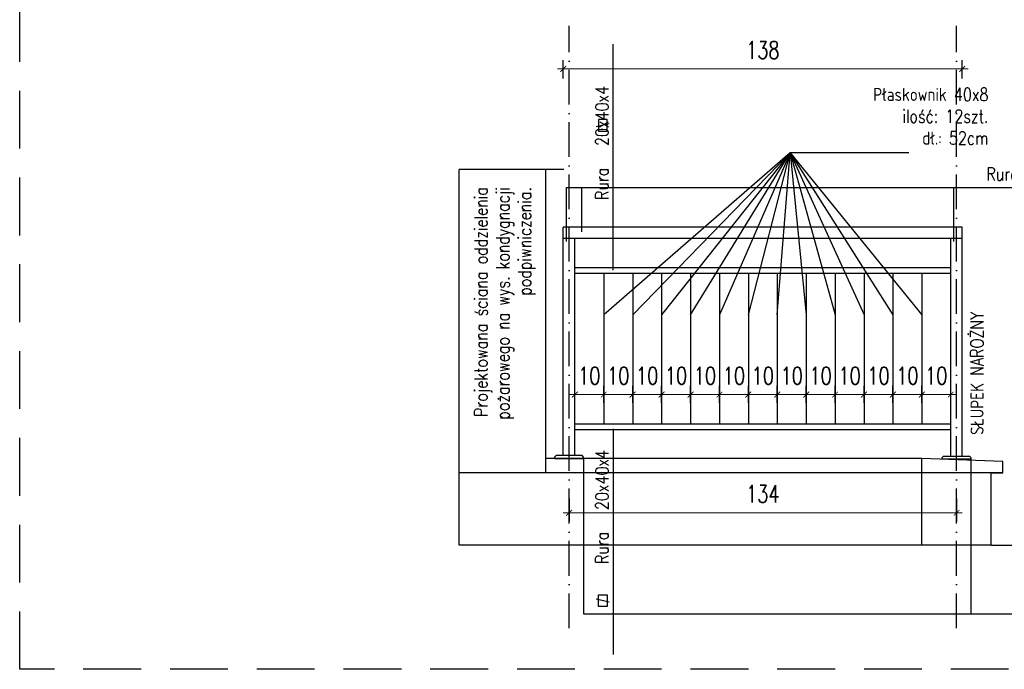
# Model space of a CAD drawing. Header units: millimetres. Extents: x 31969 to 285678, y -69766 to -1123.
# Tile 31 of 161: x 139363 to 139704, y -18730 to -18505. Entities that reach past the tile are written whole.
import ezdxf
from ezdxf.lldxf.tags import DXFTag

# ---------------------------------------------------------------- set-up
doc = ezdxf.new("R2010")
doc.units = ezdxf.units.MM
for name, pattern in [('ACAD_ISO03W100', [30, 12, -18]), ('ACAD_ISO10W100', [18, 12, -3, 0, -3]), ('HIDDEN', [0.375, 0.25, -0.125])]:
    doc.linetypes.add(name, pattern=pattern)
for name, color, linetype in [('a-balustrady detal', 5, 'Continuous'), ('a-opis 2', 1, 'Continuous'), ('a-osie', 4, 'ACAD_ISO10W100'), ('a-przerywana', 250, 'HIDDEN'), ('a-widokowa', 3, 'Continuous'), ('a-wymiary', 11, 'Continuous')]:
    doc.layers.add(name, color=color, linetype=linetype)
doc.styles.add('WYMIAR', font='romans.shx', dxfattribs={"width": 0.8})
doc.styles.add('WYMIARY', font='simplex.shx', dxfattribs={"width": 0.75})
tags = doc.linetypes.add('DASHED2', pattern=[0.375, 0.25, -0.125]).pattern_tags.tags
tags[6:7] = [DXFTag(74, 4), DXFTag(75, 0), DXFTag(340, '0'), DXFTag(46, 1.0), DXFTag(50, 0.0), DXFTag(44, 0.0), DXFTag(45, 0.0)]
tags[4:5] = [DXFTag(74, 4), DXFTag(75, 0), DXFTag(340, '0'), DXFTag(46, 1.0), DXFTag(50, 0.0), DXFTag(44, 0.0), DXFTag(45, 0.0)]
doc.dimstyles.new('MAREK50', dxfattribs={"dimtxt": 12.5, "dimasz": 5, "dimexe": 3, "dimexo": 2, "dimgap": 3.5, "dimtad": 1, "dimdec": 1, "dimdsep": 46, "dimtxsty": 'WYMIARY', "dimblk1": 'ARCHTICK', "dimblk2": 'ARCHTICK', "dimsah": 1, "dimcen": 2.5, "dimdle": 5, "dimadec": 0, "dimazin": 0, "dimtfac": 1, "dimtdec": 1, "dimtmove": 1, "dimatfit": 3, "dimldrblk": 'ARCHTICK', "dimfxl": 0, "dimtolj": 1, "dimtzin": 0, "dimarcsym": 0})

# ---------------------------------------------------------------- blocks, each defined once
blk = doc.blocks.new('_ARCHTICK')
at = {"color": 0, "linetype": 'ByBlock', "const_width": 0.15}
blk.add_lwpolyline([(-0.5, -0.5), (0.5, 0.5)], dxfattribs=at)
blk = doc.blocks.new('*D725')
at = {"layer": 'a-wymiary', "color": 0, "linetype": 'ACAD_ISO03W100', "lineweight": -2, "ltscale": 100}
blk.add_line((139722.11, -18577.15), (139735.11, -18577.15), dxfattribs=at)
at = {"layer": 'a-wymiary', "color": 0, "lineweight": 0, "ltscale": 100}
blk.add_line((139732.11, -18575.15), (139732.11, -18659.15), dxfattribs=at)
at = {"layer": 'a-wymiary', "color": 0, "lineweight": -2, "ltscale": 100}
blk.add_line((139722.11, -18657.15), (139735.11, -18657.15), dxfattribs=at)
at = {"layer": 'DEFPOINTS', "color": 0, "ltscale": 100}
for p in [(139687.8, -18577.15), (139692.3, -18657.15), (139732.11, -18657.15)]:
    blk.add_point(p, dxfattribs=at)
at = {"layer": 'a-wymiary', "color": 0, "lineweight": 0, "ltscale": 100, "xscale": 2, "yscale": 2, "zscale": 2}
for p, rotation in [((139732.11, -18577.15), 90), ((139732.11, -18657.15), 270)]:
    blk.add_blockref('_ARCHTICK', p, dxfattribs=dict(at, rotation=rotation))
at = {"layer": 'a-wymiary', "color": 0, "ltscale": 100, "insert": (139725.61, -18617.15), "char_height": 6, "attachment_point": 5, "rotation": 90, "style": 'WYMIARY'}
blk.add_mtext('\\A1;80', dxfattribs=at)
blk = doc.blocks.new('*D711')
at = {"layer": 'a-wymiary', "color": 0, "linetype": 'ACAD_ISO03W100', "lineweight": -2, "ltscale": 100}
blk.add_line((139565.4, -18637.97), (139565.4, -18632.07), dxfattribs=at)
at = {"layer": 'a-wymiary', "color": 0, "lineweight": -2, "ltscale": 100}
blk.add_line((139575.4, -18637.97), (139575.4, -18632.07), dxfattribs=at)
at = {"layer": 'a-wymiary', "color": 0, "lineweight": 0, "ltscale": 100}
blk.add_line((139563.4, -18635.07), (139577.4, -18635.07), dxfattribs=at)
at = {"layer": 'DEFPOINTS', "color": 0, "ltscale": 100}
for p in [(139575.4, -18635.07), (139565.4, -18639.97), (139575.4, -18639.97)]:
    blk.add_point(p, dxfattribs=at)
at = {"layer": 'a-wymiary', "color": 0, "lineweight": 0, "ltscale": 100, "xscale": 2, "yscale": 2, "zscale": 2, "rotation": 180}
blk.add_blockref('_ARCHTICK', (139565.4, -18635.07), dxfattribs=at)
at = {"layer": 'a-wymiary', "color": 0, "lineweight": 0, "ltscale": 100, "xscale": 2, "yscale": 2, "zscale": 2}
blk.add_blockref('_ARCHTICK', (139575.4, -18635.07), dxfattribs=at)
at = {"layer": 'a-wymiary', "color": 0, "ltscale": 100, "insert": (139570.4, -18628.57), "char_height": 6, "attachment_point": 5, "style": 'WYMIARY'}
blk.add_mtext('\\A1;10', dxfattribs=at)
blk = doc.blocks.new('*D712')
at = {"layer": 'a-wymiary', "color": 0, "linetype": 'ACAD_ISO03W100', "lineweight": -2, "ltscale": 100}
blk.add_line((139625.4, -18637.97), (139625.4, -18632.07), dxfattribs=at)
at = {"layer": 'a-wymiary', "color": 0, "lineweight": -2, "ltscale": 100}
blk.add_line((139635.4, -18637.97), (139635.4, -18632.07), dxfattribs=at)
at = {"layer": 'a-wymiary', "color": 0, "lineweight": 0, "ltscale": 100}
blk.add_line((139623.4, -18635.07), (139637.4, -18635.07), dxfattribs=at)
at = {"layer": 'DEFPOINTS', "color": 0, "ltscale": 100}
for p in [(139635.4, -18635.07), (139625.4, -18639.97), (139635.4, -18639.97)]:
    blk.add_point(p, dxfattribs=at)
at = {"layer": 'a-wymiary', "color": 0, "lineweight": 0, "ltscale": 100, "xscale": 2, "yscale": 2, "zscale": 2, "rotation": 180}
blk.add_blockref('_ARCHTICK', (139625.4, -18635.07), dxfattribs=at)
at = {"layer": 'a-wymiary', "color": 0, "lineweight": 0, "ltscale": 100, "xscale": 2, "yscale": 2, "zscale": 2}
blk.add_blockref('_ARCHTICK', (139635.4, -18635.07), dxfattribs=at)
at = {"layer": 'a-wymiary', "color": 0, "ltscale": 100, "insert": (139630.4, -18628.57), "char_height": 6, "attachment_point": 5, "style": 'WYMIARY'}
blk.add_mtext('\\A1;10', dxfattribs=at)
blk = doc.blocks.new('*D713')
at = {"layer": 'a-wymiary', "color": 0, "linetype": 'ACAD_ISO03W100', "lineweight": -2, "ltscale": 100}
blk.add_line((139635.4, -18637.97), (139635.4, -18632.07), dxfattribs=at)
at = {"layer": 'a-wymiary', "color": 0, "lineweight": -2, "ltscale": 100}
blk.add_line((139645.4, -18637.97), (139645.4, -18632.07), dxfattribs=at)
at = {"layer": 'a-wymiary', "color": 0, "lineweight": 0, "ltscale": 100}
blk.add_line((139633.4, -18635.07), (139647.4, -18635.07), dxfattribs=at)
at = {"layer": 'DEFPOINTS', "color": 0, "ltscale": 100}
for p in [(139645.4, -18635.07), (139635.4, -18639.97), (139645.4, -18639.97)]:
    blk.add_point(p, dxfattribs=at)
at = {"layer": 'a-wymiary', "color": 0, "lineweight": 0, "ltscale": 100, "xscale": 2, "yscale": 2, "zscale": 2, "rotation": 180}
blk.add_blockref('_ARCHTICK', (139635.4, -18635.07), dxfattribs=at)
at = {"layer": 'a-wymiary', "color": 0, "lineweight": 0, "ltscale": 100, "xscale": 2, "yscale": 2, "zscale": 2}
blk.add_blockref('_ARCHTICK', (139645.4, -18635.07), dxfattribs=at)
at = {"layer": 'a-wymiary', "color": 0, "ltscale": 100, "insert": (139640.4, -18628.57), "char_height": 6, "attachment_point": 5, "style": 'WYMIARY'}
blk.add_mtext('\\A1;10', dxfattribs=at)
blk = doc.blocks.new('*D714')
at = {"layer": 'a-wymiary', "color": 0, "linetype": 'ACAD_ISO03W100', "lineweight": -2, "ltscale": 100}
blk.add_line((139645.4, -18637.97), (139645.4, -18632.07), dxfattribs=at)
at = {"layer": 'a-wymiary', "color": 0, "lineweight": -2, "ltscale": 100}
blk.add_line((139655.4, -18637.97), (139655.4, -18632.07), dxfattribs=at)
at = {"layer": 'a-wymiary', "color": 0, "lineweight": 0, "ltscale": 100}
blk.add_line((139643.4, -18635.07), (139657.4, -18635.07), dxfattribs=at)
at = {"layer": 'DEFPOINTS', "color": 0, "ltscale": 100}
for p in [(139655.4, -18635.07), (139645.4, -18639.97), (139655.4, -18639.97)]:
    blk.add_point(p, dxfattribs=at)
at = {"layer": 'a-wymiary', "color": 0, "lineweight": 0, "ltscale": 100, "xscale": 2, "yscale": 2, "zscale": 2, "rotation": 180}
blk.add_blockref('_ARCHTICK', (139645.4, -18635.07), dxfattribs=at)
at = {"layer": 'a-wymiary', "color": 0, "lineweight": 0, "ltscale": 100, "xscale": 2, "yscale": 2, "zscale": 2}
blk.add_blockref('_ARCHTICK', (139655.4, -18635.07), dxfattribs=at)
at = {"layer": 'a-wymiary', "color": 0, "ltscale": 100, "insert": (139650.4, -18628.57), "char_height": 6, "attachment_point": 5, "style": 'WYMIARY'}
blk.add_mtext('\\A1;10', dxfattribs=at)
blk = doc.blocks.new('*D715')
at = {"layer": 'a-wymiary', "color": 0, "linetype": 'ACAD_ISO03W100', "lineweight": -2, "ltscale": 100}
blk.add_line((139655.4, -18637.97), (139655.4, -18632.07), dxfattribs=at)
at = {"layer": 'a-wymiary', "color": 0, "lineweight": -2, "ltscale": 100}
blk.add_line((139665.4, -18637.97), (139665.4, -18632.07), dxfattribs=at)
at = {"layer": 'a-wymiary', "color": 0, "lineweight": 0, "ltscale": 100}
blk.add_line((139653.4, -18635.07), (139667.4, -18635.07), dxfattribs=at)
at = {"layer": 'DEFPOINTS', "color": 0, "ltscale": 100}
for p in [(139665.4, -18635.07), (139655.4, -18639.97), (139665.4, -18639.97)]:
    blk.add_point(p, dxfattribs=at)
at = {"layer": 'a-wymiary', "color": 0, "lineweight": 0, "ltscale": 100, "xscale": 2, "yscale": 2, "zscale": 2, "rotation": 180}
blk.add_blockref('_ARCHTICK', (139655.4, -18635.07), dxfattribs=at)
at = {"layer": 'a-wymiary', "color": 0, "lineweight": 0, "ltscale": 100, "xscale": 2, "yscale": 2, "zscale": 2}
blk.add_blockref('_ARCHTICK', (139665.4, -18635.07), dxfattribs=at)
at = {"layer": 'a-wymiary', "color": 0, "ltscale": 100, "insert": (139660.4, -18628.57), "char_height": 6, "attachment_point": 5, "style": 'WYMIARY'}
blk.add_mtext('\\A1;10', dxfattribs=at)
blk = doc.blocks.new('*D716')
at = {"layer": 'a-wymiary', "color": 0, "linetype": 'ACAD_ISO03W100', "lineweight": -2, "ltscale": 100}
blk.add_line((139665.4, -18637.97), (139665.4, -18632.07), dxfattribs=at)
at = {"layer": 'a-wymiary', "color": 0, "lineweight": -2, "ltscale": 100}
blk.add_line((139675.4, -18637.97), (139675.4, -18632.07), dxfattribs=at)
at = {"layer": 'a-wymiary', "color": 0, "lineweight": 0, "ltscale": 100}
blk.add_line((139663.4, -18635.07), (139677.4, -18635.07), dxfattribs=at)
at = {"layer": 'DEFPOINTS', "color": 0, "ltscale": 100}
for p in [(139675.4, -18635.07), (139665.4, -18639.97), (139675.4, -18639.97)]:
    blk.add_point(p, dxfattribs=at)
at = {"layer": 'a-wymiary', "color": 0, "lineweight": 0, "ltscale": 100, "xscale": 2, "yscale": 2, "zscale": 2, "rotation": 180}
blk.add_blockref('_ARCHTICK', (139665.4, -18635.07), dxfattribs=at)
at = {"layer": 'a-wymiary', "color": 0, "lineweight": 0, "ltscale": 100, "xscale": 2, "yscale": 2, "zscale": 2}
blk.add_blockref('_ARCHTICK', (139675.4, -18635.07), dxfattribs=at)
at = {"layer": 'a-wymiary', "color": 0, "ltscale": 100, "insert": (139670.4, -18628.57), "char_height": 6, "attachment_point": 5, "style": 'WYMIARY'}
blk.add_mtext('\\A1;10', dxfattribs=at)
blk = doc.blocks.new('*D717')
at = {"layer": 'a-wymiary', "color": 0, "linetype": 'ACAD_ISO03W100', "lineweight": -2, "ltscale": 100}
blk.add_line((139675.4, -18637.97), (139675.4, -18632.07), dxfattribs=at)
at = {"layer": 'a-wymiary', "color": 0, "lineweight": -2, "ltscale": 100}
blk.add_line((139685.4, -18637.97), (139685.4, -18632.07), dxfattribs=at)
at = {"layer": 'a-wymiary', "color": 0, "lineweight": 0, "ltscale": 100}
blk.add_line((139673.4, -18635.07), (139687.4, -18635.07), dxfattribs=at)
at = {"layer": 'DEFPOINTS', "color": 0, "ltscale": 100}
for p in [(139685.4, -18635.07), (139675.4, -18639.97), (139685.4, -18639.97)]:
    blk.add_point(p, dxfattribs=at)
at = {"layer": 'a-wymiary', "color": 0, "lineweight": 0, "ltscale": 100, "xscale": 2, "yscale": 2, "zscale": 2, "rotation": 180}
blk.add_blockref('_ARCHTICK', (139675.4, -18635.07), dxfattribs=at)
at = {"layer": 'a-wymiary', "color": 0, "lineweight": 0, "ltscale": 100, "xscale": 2, "yscale": 2, "zscale": 2}
blk.add_blockref('_ARCHTICK', (139685.4, -18635.07), dxfattribs=at)
at = {"layer": 'a-wymiary', "color": 0, "ltscale": 100, "insert": (139680.4, -18628.57), "char_height": 6, "attachment_point": 5, "style": 'WYMIARY'}
blk.add_mtext('\\A1;10', dxfattribs=at)
blk = doc.blocks.new('*D718')
at = {"layer": 'a-wymiary', "color": 0, "linetype": 'ACAD_ISO03W100', "lineweight": -2, "ltscale": 100}
blk.add_line((139555.4, -18637.97), (139555.4, -18632.07), dxfattribs=at)
at = {"layer": 'a-wymiary', "color": 0, "lineweight": -2, "ltscale": 100}
blk.add_line((139565.4, -18637.97), (139565.4, -18632.07), dxfattribs=at)
at = {"layer": 'a-wymiary', "color": 0, "lineweight": 0, "ltscale": 100}
blk.add_line((139553.4, -18635.07), (139567.4, -18635.07), dxfattribs=at)
at = {"layer": 'DEFPOINTS', "color": 0, "ltscale": 100}
for p in [(139565.4, -18635.07), (139555.4, -18639.97), (139565.4, -18639.97)]:
    blk.add_point(p, dxfattribs=at)
at = {"layer": 'a-wymiary', "color": 0, "lineweight": 0, "ltscale": 100, "xscale": 2, "yscale": 2, "zscale": 2, "rotation": 180}
blk.add_blockref('_ARCHTICK', (139555.4, -18635.07), dxfattribs=at)
at = {"layer": 'a-wymiary', "color": 0, "lineweight": 0, "ltscale": 100, "xscale": 2, "yscale": 2, "zscale": 2}
blk.add_blockref('_ARCHTICK', (139565.4, -18635.07), dxfattribs=at)
at = {"layer": 'a-wymiary', "color": 0, "ltscale": 100, "insert": (139560.4, -18628.57), "char_height": 6, "attachment_point": 5, "style": 'WYMIARY'}
blk.add_mtext('\\A1;10', dxfattribs=at)
blk = doc.blocks.new('*D728')
at = {"layer": 'a-wymiary', "color": 0, "lineweight": -2, "ltscale": 100}
blk.add_line((139553.4, -18671), (139553.4, -18678.91), dxfattribs=at)
at = {"layer": 'a-wymiary', "color": 0, "linetype": 'ACAD_ISO03W100', "lineweight": -2, "ltscale": 100}
blk.add_line((139687.4, -18671), (139687.4, -18678.91), dxfattribs=at)
at = {"layer": 'a-wymiary', "color": 0, "lineweight": 0, "ltscale": 100}
blk.add_line((139689.4, -18675.91), (139551.4, -18675.91), dxfattribs=at)
at = {"layer": 'DEFPOINTS', "color": 0, "ltscale": 100}
for p in [(139553.4, -18669), (139687.4, -18669), (139553.4, -18675.91)]:
    blk.add_point(p, dxfattribs=at)
at = {"layer": 'a-wymiary', "color": 0, "lineweight": 0, "ltscale": 100, "xscale": 2, "yscale": 2, "zscale": 2, "rotation": 180}
blk.add_blockref('_ARCHTICK', (139553.4, -18675.91), dxfattribs=at)
at = {"layer": 'a-wymiary', "color": 0, "lineweight": 0, "ltscale": 100, "xscale": 2, "yscale": 2, "zscale": 2}
blk.add_blockref('_ARCHTICK', (139687.4, -18675.91), dxfattribs=at)
at = {"layer": 'a-wymiary', "color": 0, "ltscale": 100, "insert": (139620.4, -18669.41), "char_height": 6, "attachment_point": 5, "style": 'WYMIARY'}
blk.add_mtext('\\A1;134', dxfattribs=at)
blk = doc.blocks.new('*D729')
at = {"layer": 'a-wymiary', "color": 0, "linetype": 'ACAD_ISO03W100', "lineweight": -2, "ltscale": 100}
blk.add_line((139615.4, -18637.97), (139615.4, -18632.07), dxfattribs=at)
at = {"layer": 'a-wymiary', "color": 0, "lineweight": -2, "ltscale": 100}
blk.add_line((139625.4, -18637.97), (139625.4, -18632.07), dxfattribs=at)
at = {"layer": 'a-wymiary', "color": 0, "lineweight": 0, "ltscale": 100}
blk.add_line((139613.4, -18635.07), (139627.4, -18635.07), dxfattribs=at)
at = {"layer": 'DEFPOINTS', "color": 0, "ltscale": 100}
for p in [(139625.4, -18635.07), (139615.4, -18639.97), (139625.4, -18639.97)]:
    blk.add_point(p, dxfattribs=at)
at = {"layer": 'a-wymiary', "color": 0, "lineweight": 0, "ltscale": 100, "xscale": 2, "yscale": 2, "zscale": 2, "rotation": 180}
blk.add_blockref('_ARCHTICK', (139615.4, -18635.07), dxfattribs=at)
at = {"layer": 'a-wymiary', "color": 0, "lineweight": 0, "ltscale": 100, "xscale": 2, "yscale": 2, "zscale": 2}
blk.add_blockref('_ARCHTICK', (139625.4, -18635.07), dxfattribs=at)
at = {"layer": 'a-wymiary', "color": 0, "ltscale": 100, "insert": (139620.4, -18628.57), "char_height": 6, "attachment_point": 5, "style": 'WYMIARY'}
blk.add_mtext('\\A1;10', dxfattribs=at)
blk = doc.blocks.new('*D730')
at = {"layer": 'a-wymiary', "color": 0, "linetype": 'ACAD_ISO03W100', "lineweight": -2, "ltscale": 100}
blk.add_line((139605.4, -18637.97), (139605.4, -18632.07), dxfattribs=at)
at = {"layer": 'a-wymiary', "color": 0, "lineweight": -2, "ltscale": 100}
blk.add_line((139615.4, -18637.97), (139615.4, -18632.07), dxfattribs=at)
at = {"layer": 'a-wymiary', "color": 0, "lineweight": 0, "ltscale": 100}
blk.add_line((139603.4, -18635.07), (139617.4, -18635.07), dxfattribs=at)
at = {"layer": 'DEFPOINTS', "color": 0, "ltscale": 100}
for p in [(139615.4, -18635.07), (139605.4, -18639.97), (139615.4, -18639.97)]:
    blk.add_point(p, dxfattribs=at)
at = {"layer": 'a-wymiary', "color": 0, "lineweight": 0, "ltscale": 100, "xscale": 2, "yscale": 2, "zscale": 2, "rotation": 180}
blk.add_blockref('_ARCHTICK', (139605.4, -18635.07), dxfattribs=at)
at = {"layer": 'a-wymiary', "color": 0, "lineweight": 0, "ltscale": 100, "xscale": 2, "yscale": 2, "zscale": 2}
blk.add_blockref('_ARCHTICK', (139615.4, -18635.07), dxfattribs=at)
at = {"layer": 'a-wymiary', "color": 0, "ltscale": 100, "insert": (139610.4, -18628.57), "char_height": 6, "attachment_point": 5, "style": 'WYMIARY'}
blk.add_mtext('\\A1;10', dxfattribs=at)
blk = doc.blocks.new('*D731')
at = {"layer": 'a-wymiary', "color": 0, "linetype": 'ACAD_ISO03W100', "lineweight": -2, "ltscale": 100}
blk.add_line((139595.4, -18637.97), (139595.4, -18632.07), dxfattribs=at)
at = {"layer": 'a-wymiary', "color": 0, "lineweight": -2, "ltscale": 100}
blk.add_line((139605.4, -18637.97), (139605.4, -18632.07), dxfattribs=at)
at = {"layer": 'a-wymiary', "color": 0, "lineweight": 0, "ltscale": 100}
blk.add_line((139593.4, -18635.07), (139607.4, -18635.07), dxfattribs=at)
at = {"layer": 'DEFPOINTS', "color": 0, "ltscale": 100}
for p in [(139605.4, -18635.07), (139595.4, -18639.97), (139605.4, -18639.97)]:
    blk.add_point(p, dxfattribs=at)
at = {"layer": 'a-wymiary', "color": 0, "lineweight": 0, "ltscale": 100, "xscale": 2, "yscale": 2, "zscale": 2, "rotation": 180}
blk.add_blockref('_ARCHTICK', (139595.4, -18635.07), dxfattribs=at)
at = {"layer": 'a-wymiary', "color": 0, "lineweight": 0, "ltscale": 100, "xscale": 2, "yscale": 2, "zscale": 2}
blk.add_blockref('_ARCHTICK', (139605.4, -18635.07), dxfattribs=at)
at = {"layer": 'a-wymiary', "color": 0, "ltscale": 100, "insert": (139600.4, -18628.57), "char_height": 6, "attachment_point": 5, "style": 'WYMIARY'}
blk.add_mtext('\\A1;10', dxfattribs=at)
blk = doc.blocks.new('*D732')
at = {"layer": 'a-wymiary', "color": 0, "linetype": 'ACAD_ISO03W100', "lineweight": -2, "ltscale": 100}
blk.add_line((139585.4, -18637.97), (139585.4, -18632.07), dxfattribs=at)
at = {"layer": 'a-wymiary', "color": 0, "lineweight": -2, "ltscale": 100}
blk.add_line((139595.4, -18637.97), (139595.4, -18632.07), dxfattribs=at)
at = {"layer": 'a-wymiary', "color": 0, "lineweight": 0, "ltscale": 100}
blk.add_line((139583.4, -18635.07), (139597.4, -18635.07), dxfattribs=at)
at = {"layer": 'DEFPOINTS', "color": 0, "ltscale": 100}
for p in [(139595.4, -18635.07), (139585.4, -18639.97), (139595.4, -18639.97)]:
    blk.add_point(p, dxfattribs=at)
at = {"layer": 'a-wymiary', "color": 0, "lineweight": 0, "ltscale": 100, "xscale": 2, "yscale": 2, "zscale": 2, "rotation": 180}
blk.add_blockref('_ARCHTICK', (139585.4, -18635.07), dxfattribs=at)
at = {"layer": 'a-wymiary', "color": 0, "lineweight": 0, "ltscale": 100, "xscale": 2, "yscale": 2, "zscale": 2}
blk.add_blockref('_ARCHTICK', (139595.4, -18635.07), dxfattribs=at)
at = {"layer": 'a-wymiary', "color": 0, "ltscale": 100, "insert": (139590.4, -18628.57), "char_height": 6, "attachment_point": 5, "style": 'WYMIARY'}
blk.add_mtext('\\A1;10', dxfattribs=at)
blk = doc.blocks.new('*D733')
at = {"layer": 'a-wymiary', "color": 0, "linetype": 'ACAD_ISO03W100', "lineweight": -2, "ltscale": 100}
blk.add_line((139575.4, -18637.97), (139575.4, -18632.07), dxfattribs=at)
at = {"layer": 'a-wymiary', "color": 0, "lineweight": -2, "ltscale": 100}
blk.add_line((139585.4, -18637.97), (139585.4, -18632.07), dxfattribs=at)
at = {"layer": 'a-wymiary', "color": 0, "lineweight": 0, "ltscale": 100}
blk.add_line((139573.4, -18635.07), (139587.4, -18635.07), dxfattribs=at)
at = {"layer": 'DEFPOINTS', "color": 0, "ltscale": 100}
for p in [(139585.4, -18635.07), (139575.4, -18639.97), (139585.4, -18639.97)]:
    blk.add_point(p, dxfattribs=at)
at = {"layer": 'a-wymiary', "color": 0, "lineweight": 0, "ltscale": 100, "xscale": 2, "yscale": 2, "zscale": 2, "rotation": 180}
blk.add_blockref('_ARCHTICK', (139575.4, -18635.07), dxfattribs=at)
at = {"layer": 'a-wymiary', "color": 0, "lineweight": 0, "ltscale": 100, "xscale": 2, "yscale": 2, "zscale": 2}
blk.add_blockref('_ARCHTICK', (139585.4, -18635.07), dxfattribs=at)
at = {"layer": 'a-wymiary', "color": 0, "ltscale": 100, "insert": (139580.4, -18628.57), "char_height": 6, "attachment_point": 5, "style": 'WYMIARY'}
blk.add_mtext('\\A1;10', dxfattribs=at)
blk = doc.blocks.new('*D734')
at = {"layer": 'a-wymiary', "color": 0, "lineweight": -2, "ltscale": 100}
blk.add_line((139551.4, -18525.85), (139551.4, -18519.49), dxfattribs=at)
at = {"layer": 'a-wymiary', "color": 0, "linetype": 'ACAD_ISO03W100', "lineweight": -2, "ltscale": 100}
blk.add_line((139689.4, -18525.85), (139689.4, -18519.49), dxfattribs=at)
at = {"layer": 'a-wymiary', "color": 0, "lineweight": 0, "ltscale": 100}
blk.add_line((139691.4, -18522.49), (139549.4, -18522.49), dxfattribs=at)
at = {"layer": 'DEFPOINTS', "color": 0, "ltscale": 100}
for p in [(139551.4, -18522.49), (139551.4, -18527.85), (139689.4, -18527.85)]:
    blk.add_point(p, dxfattribs=at)
at = {"layer": 'a-wymiary', "color": 0, "lineweight": 0, "ltscale": 100, "xscale": 2, "yscale": 2, "zscale": 2, "rotation": 180}
blk.add_blockref('_ARCHTICK', (139551.4, -18522.49), dxfattribs=at)
at = {"layer": 'a-wymiary', "color": 0, "lineweight": 0, "ltscale": 100, "xscale": 2, "yscale": 2, "zscale": 2}
blk.add_blockref('_ARCHTICK', (139689.4, -18522.49), dxfattribs=at)
at = {"layer": 'a-wymiary', "color": 0, "ltscale": 100, "insert": (139620.4, -18515.99), "char_height": 6, "attachment_point": 5, "style": 'WYMIARY'}
blk.add_mtext('\\A1;138', dxfattribs=at)

msp = doc.modelspace()

# ---------------------------------------------------------------- linework, layer by layer
at = {"layer": 'a-balustrady detal', "ltscale": 0.5}
for p, q in [((139689.4, -18577.15), (139551.4, -18577.15)), ((139551.4, -18656.15), (139551.4, -18577.15)), ((139689.4, -18656.35), (139689.4, -18577.15)), ((139689.4, -18581.15), (139551.4, -18581.15)), ((139555.4, -18656.15), (139555.4, -18581.15)), ((139685.4, -18656.35), (139685.4, -18581.15)), ((139555.4, -18591.15), (139685.4, -18591.15)), ((139555.4, -18593.15), (139685.4, -18593.15)), ((139565.4, -18593.15), (139565.4, -18645.15)), ((139575.4, -18593.15), (139575.4, -18645.15)), ((139585.4, -18593.15), (139585.4, -18645.15)), ((139595.4, -18593.15), (139595.4, -18645.15)), ((139605.4, -18593.15), (139605.4, -18645.15)), ((139615.4, -18593.15), (139615.4, -18645.15)), ((139625.4, -18593.15), (139625.4, -18645.15)), ((139635.4, -18593.15), (139635.4, -18645.15)), ((139645.4, -18593.15), (139645.4, -18645.15)), ((139655.4, -18593.15), (139655.4, -18645.15)), ((139665.4, -18593.15), (139665.4, -18645.15)), ((139675.4, -18593.15), (139675.4, -18645.15)), ((139555.4, -18645.15), (139685.4, -18645.15)), ((139555.4, -18647.15), (139685.4, -18647.15))]:
    msp.add_line(p, q, dxfattribs=at)
for points in [[(139548.4, -18657.15), (139558.4, -18657.15), (139558.4, -18656.65), (139557.9, -18656.15), (139548.9, -18656.15), (139548.4, -18656.65)], [(139692.4, -18657.35), (139682.4, -18657.35), (139682.4, -18656.85), (139682.9, -18656.35), (139691.9, -18656.35), (139692.4, -18656.85)]]:
    msp.add_lwpolyline(points, close=True, dxfattribs=at)
at = {"layer": 'a-opis 2', "ltscale": 0.1}
for p, q in [((139568.66, -18592.03), (139568.66, -18513.98)), ((139629.91, -18551.47), (139565.4, -18607.55)), ((139629.91, -18551.47), (139575.4, -18607.55)), ((139629.91, -18551.47), (139585.4, -18607.55)), ((139595.4, -18607.55), (139629.91, -18551.47)), ((139629.91, -18551.47), (139605.4, -18607.55)), ((139615.4, -18607.55), (139629.91, -18551.47)), ((139625.4, -18607.55), (139629.91, -18551.47)), ((139629.91, -18551.47), (139635.4, -18607.55)), ((139670.96, -18551.47), (139629.91, -18551.47)), ((139629.91, -18551.47), (139645.4, -18607.55)), ((139629.91, -18551.47), (139655.4, -18607.55)), ((139629.91, -18551.47), (139665.4, -18607.55)), ((139629.91, -18551.47), (139675.4, -18607.55)), ((139552.47, -18563.49), (139754.2, -18563.49)), ((139552.47, -18582.18), (139552.47, -18563.49)), ((139557.75, -18563.49), (139557.75, -18578.8)), ((139686.47, -18582.18), (139686.47, -18563.49)), ((139568.66, -18646.89), (139568.66, -18724.94)), ((139558.4, -18657.15), (139558.4, -18710.82)), ((139692.4, -18657.35), (139692.4, -18711.02)), ((139558.4, -18710.82), (139754.2, -18710.82))]:
    msp.add_line(p, q, dxfattribs=at)
for points in [[(139563.58, -18543.98), (139566.58, -18543.98), (139566.58, -18539.98), (139563.58, -18539.98), (139563.58, -18543.98)], [(139567.23, -18541.48), (139562.8, -18542.48)], [(139567.23, -18706.8), (139562.8, -18705.8)], [(139563.58, -18704.3), (139566.58, -18704.3), (139566.58, -18708.3), (139563.58, -18708.3), (139563.58, -18704.3)]]:
    msp.add_lwpolyline(points, dxfattribs=at)
at = {"layer": 'a-osie'}
for p, q in [((139553.4, -18715.77), (139553.4, -18507.56)), ((139687.4, -18715.77), (139687.4, -18507.56))]:
    msp.add_line(p, q, dxfattribs=at)
at = {"layer": 'a-przerywana', "color": 3, "ltscale": 80}
msp.add_lwpolyline([(139363.42, -18276.75), (140155.4, -18276.75), (140155.4, -18730.03), (139363.42, -18730.03)], close=True, dxfattribs=at)
at = {"layer": 'a-widokowa'}
for p, q in [((139515.4, -18687.15), (139515.4, -18557.21)), ((139545.4, -18662.15), (139545.4, -18557.21)), ((139675.4, -18657.15), (139545.4, -18657.15)), ((139675.4, -18687.15), (139675.4, -18657.15)), ((139703.4, -18658.15), (139675.4, -18657.15)), ((139703.4, -18662.15), (139703.4, -18658.15)), ((139703.4, -18662.15), (139515.4, -18662.15)), ((139699.4, -18687.15), (139699.4, -18662.15)), ((139699.4, -18662.15), (139703.4, -18662.15)), ((139699.4, -18687.15), (139515.4, -18687.15)), ((139699.4, -18687.15), (139806.06, -18687.15))]:
    msp.add_line(p, q, dxfattribs=at)
at = {"layer": 'a-widokowa', "linetype": 'DASHED2', "ltscale": 30}
msp.add_line((139551.59, -18557.21), (139515.4, -18557.21), dxfattribs=at)

# ---------------------------------------------------------------- texts
at = {"layer": 'a-opis 2', "ltscale": 0.1, "char_height": 4.5269, "style": 'WYMIAR'}
for s, insert, width, attachment_point in [('Płaskownik 40x8\\Pilość: 12szt.\\Pdł.: 52cm', (139698.44, -18529.04), 94.9255, 3), ('{\\W5.69588; }Rura   40x40x4', (139680.02, -18556.55), 96.9255, 1)]:
    msp.add_mtext(s, dxfattribs=dict(at, insert=insert, width=width, attachment_point=attachment_point))
at = {"layer": 'a-opis 2', "ltscale": 0.1, "char_height": 4.5269, "rotation": 90, "style": 'WYMIAR'}
for s, insert, width, attachment_point in [('{\\W5.47498; }Rura   20x40x4', (139562.52, -18584.75), 94.9255, 1), ('Projektowana ściana oddzielenia pożarowego na wys. kondygnacji podpiwniczenia.', (139520.69, -18563.31), 90.4125, 3), ('{\\W5.13212; }SŁUPEK NAROŻNY', (139692.23, -18664.93), 94.9255, 1), ('Rura   20x40x4', (139562.52, -18654.17), 94.9255, 3)]:
    msp.add_mtext(s, dxfattribs=dict(at, insert=insert, width=width, attachment_point=attachment_point))

# ---------------------------------------------------------------- dimensions: what is measured, and where the dimension line sits
at = {"layer": 'a-wymiary', "ltscale": 100}
for base, p1, p2, picture, middle in [((139551.4, -18522.49), (139689.4, -18527.85), (139551.4, -18527.85), '*D734', (139620.4, -18515.99)), ((139553.4, -18675.91), (139687.4, -18669), (139553.4, -18669), '*D728', (139620.4, -18669.41))]:
    dim = msp.add_linear_dim(base=base, p1=p1, p2=p2, dimstyle='MAREK50', override={"dimtxt": 6, "dimasz": 2, "dimdle": 2, "dimfxl": 10, "dimfxlon": 1, "dimlwd": 0}, dxfattribs=at)
    dim.commit()
    dim.dimension.update_dxf_attribs({"geometry": picture, "text_midpoint": middle})
dim = msp.add_linear_dim(base=(139732.11, -18657.15), p1=(139687.8, -18577.15), p2=(139692.3, -18657.15), angle=90, dimstyle='MAREK50', override={"dimtxt": 6, "dimasz": 2, "dimdle": 2, "dimfxl": 10, "dimfxlon": 1, "dimlwd": 0}, dxfattribs=at)
dim.commit()
dim.dimension.update_dxf_attribs({"geometry": '*D725', "text_midpoint": (139725.61, -18617.15)})
for base, p1, p2, picture, middle in [((139565.4, -18635.07), (139555.4, -18639.97), (139565.4, -18639.97), '*D718', (139560.4, -18635.07)), ((139575.4, -18635.07), (139565.4, -18639.97), (139575.4, -18639.97), '*D711', (139570.4, -18635.07)), ((139585.4, -18635.07), (139575.4, -18639.97), (139585.4, -18639.97), '*D733', (139580.4, -18635.07)), ((139595.4, -18635.07), (139585.4, -18639.97), (139595.4, -18639.97), '*D732', (139590.4, -18635.07)), ((139605.4, -18635.07), (139595.4, -18639.97), (139605.4, -18639.97), '*D731', (139600.4, -18635.07)), ((139615.4, -18635.07), (139605.4, -18639.97), (139615.4, -18639.97), '*D730', (139610.4, -18635.07)), ((139625.4, -18635.07), (139615.4, -18639.97), (139625.4, -18639.97), '*D729', (139620.4, -18635.07)), ((139635.4, -18635.07), (139625.4, -18639.97), (139635.4, -18639.97), '*D712', (139630.4, -18635.07)), ((139645.4, -18635.07), (139635.4, -18639.97), (139645.4, -18639.97), '*D713', (139640.4, -18635.07)), ((139655.4, -18635.07), (139645.4, -18639.97), (139655.4, -18639.97), '*D714', (139650.4, -18635.07)), ((139665.4, -18635.07), (139655.4, -18639.97), (139665.4, -18639.97), '*D715', (139660.4, -18635.07)), ((139675.4, -18635.07), (139665.4, -18639.97), (139675.4, -18639.97), '*D716', (139670.4, -18635.07)), ((139685.4, -18635.07), (139675.4, -18639.97), (139685.4, -18639.97), '*D717', (139680.4, -18635.07))]:
    dim = msp.add_linear_dim(base=base, p1=p1, p2=p2, dimstyle='MAREK50', override={"dimtxt": 6, "dimasz": 2, "dimdle": 2, "dimfxl": 10, "dimfxlon": 1, "dimlwd": 0}, dxfattribs=at)
    dim.commit()
    dim.dimension.update_dxf_attribs({"geometry": picture, "text_midpoint": middle, "dimtype": 160})

doc.saveas('drawing.dxf')
